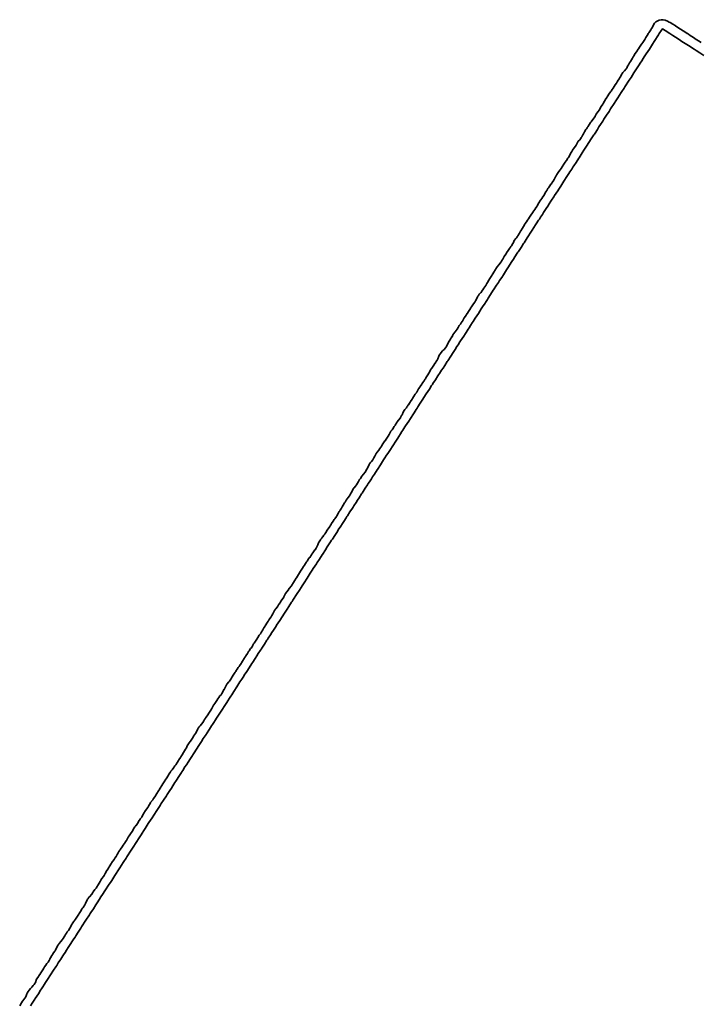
# Model space of a CAD drawing. Header units: metres. Extents: x 203098 to 221755, y 395694 to 403071.
# Tile 17 of 72: x 203423 to 203467, y 396130 to 396193. Entities that reach past the tile are written whole.
import ezdxf

# ---------------------------------------------------------------- set-up
doc = ezdxf.new("R2010")
doc.units = ezdxf.units.M
doc.layers.add('N-WA-GW-TALUD_KRUIN-G', color=90, linetype='Continuous', lineweight=35)
doc.layers.add('N-WA-GW-TALUD_TEEN-G', color=90, linetype='Continuous', lineweight=35)

msp = doc.modelspace()

# ---------------------------------------------------------------- linework, layer by layer
at = {"layer": 'N-WA-GW-TALUD_KRUIN-G'}
msp.add_polyline3d([(203467.25, 396190.843, 13.793), (203466.991, 396191.009, 13.797), (203466.75, 396191.164, 13.8), (203466.616, 396191.25, 13.8), (203466.25, 396191.485, 13.8), (203465.837, 396191.75, 13.803), (203465.75, 396191.806, 13.803), (203465.595, 396191.905, 13.806), (203465.25, 396192.126, 13.81), (203465.058, 396192.25, 13.814), (203464.75, 396192.447, 13.815), (203464.58, 396192.556, 13.813), (203464.526, 396192.474, 13.814), (203464.382, 396192.25, 13.813), (203464.33, 396192.17, 13.811), (203464.25, 396192.046, 13.812), (203464.134, 396191.866, 13.815), (203464.059, 396191.75, 13.816), (203463.937, 396191.563, 13.812), (203463.741, 396191.259, 13.817), (203463.545, 396190.955, 13.812), (203463.412, 396190.75, 13.813), (203463.348, 396190.652, 13.819), (203463.25, 396190.5, 13.82), (203463.152, 396190.348, 13.824), (203463.089, 396190.25, 13.831), (203462.956, 396190.044, 13.835), (203462.75, 396189.726, 13.814), (203462.563, 396189.437, 13.848), (203462.442, 396189.25, 13.846), (203462.367, 396189.133, 13.84), (203462.25, 396188.953, 13.83), (203462.17, 396188.83, 13.824), (203462.119, 396188.75, 13.821), (203461.974, 396188.526, 13.823), (203461.778, 396188.222, 13.822), (203461.75, 396188.18, 13.823), (203461.581, 396187.919, 13.829), (203461.472, 396187.75, 13.838), (203461.25, 396187.407, 13.832), (203461.149, 396187.25, 13.829), (203460.992, 396187.008, 13.815), (203460.825, 396186.75, 13.814), (203460.796, 396186.704, 13.818), (203460.75, 396186.633, 13.815), (203460.599, 396186.401, 13.816), (203460.502, 396186.25, 13.809), (203460.403, 396186.097, 13.812), (203460.25, 396185.86, 13.82), (203460.207, 396185.793, 13.822), (203460.179, 396185.75, 13.823), (203460.01, 396185.49, 13.828), (203459.855, 396185.25, 13.814), (203459.814, 396185.186, 13.81), (203459.75, 396185.087, 13.816), (203459.618, 396184.882, 13.825), (203459.532, 396184.75, 13.832), (203459.421, 396184.579, 13.837), (203459.225, 396184.275, 13.838), (203459.209, 396184.25, 13.839), (203459.029, 396183.971, 13.84), (203458.885, 396183.75, 13.847), (203458.832, 396183.668, 13.847), (203458.75, 396183.54, 13.846), (203458.636, 396183.364, 13.843), (203458.562, 396183.25, 13.845), (203458.44, 396183.06, 13.855), (203458.243, 396182.757, 13.854), (203458.047, 396182.453, 13.853), (203457.916, 396182.25, 13.854), (203457.851, 396182.149, 13.855), (203457.75, 396181.994, 13.856), (203457.654, 396181.846, 13.856), (203457.592, 396181.75, 13.858), (203457.458, 396181.542, 13.856), (203457.261, 396181.239, 13.867), (203457.25, 396181.221, 13.867), (203457.065, 396180.935, 13.863), (203456.946, 396180.75, 13.861), (203456.869, 396180.631, 13.859), (203456.75, 396180.448, 13.867), (203456.672, 396180.328, 13.873), (203456.622, 396180.25, 13.873), (203456.476, 396180.024, 13.873), (203456.28, 396179.72, 13.879), (203456.25, 396179.674, 13.879), (203456.083, 396179.417, 13.874), (203455.976, 396179.25, 13.874), (203455.887, 396179.113, 13.867), (203455.75, 396178.901, 13.872), (203455.691, 396178.809, 13.873), (203455.652, 396178.75, 13.868), (203455.494, 396178.506, 13.861), (203455.329, 396178.25, 13.874), (203455.298, 396178.202, 13.876), (203455.25, 396178.128, 13.878), (203455.102, 396177.898, 13.883), (203455.006, 396177.75, 13.879), (203454.905, 396177.595, 13.874), (203454.75, 396177.355, 13.865), (203454.682, 396177.25, 13.864), (203454.558, 396177.058, 13.866), (203454.359, 396176.75, 13.871), (203454.25, 396176.581, 13.878), (203454.12, 396176.38, 13.886), (203454.036, 396176.25, 13.885), (203453.923, 396176.077, 13.876), (203453.727, 396175.773, 13.86), (203453.712, 396175.75, 13.861), (203453.531, 396175.469, 13.871), (203453.389, 396175.25, 13.894), (203453.334, 396175.166, 13.906), (203453.25, 396175.035, 13.897), (203453.138, 396174.862, 13.887), (203453.066, 396174.75, 13.893), (203452.942, 396174.558, 13.898), (203452.75, 396174.262, 13.894), (203452.549, 396173.951, 13.886), (203452.419, 396173.75, 13.905), (203452.353, 396173.647, 13.911), (203452.25, 396173.489, 13.909), (203452.156, 396173.344, 13.905), (203452.096, 396173.25, 13.899), (203451.96, 396173.04, 13.9), (203451.764, 396172.736, 13.916), (203451.75, 396172.715, 13.916), (203451.567, 396172.433, 13.904), (203451.449, 396172.25, 13.91), (203451.371, 396172.129, 13.913), (203451.25, 396171.942, 13.899), (203451.175, 396171.825, 13.894), (203451.126, 396171.75, 13.901), (203450.978, 396171.522, 13.927), (203450.782, 396171.218, 13.931), (203450.75, 396171.169, 13.928), (203450.586, 396170.914, 13.914), (203450.479, 396170.75, 13.909), (203450.389, 396170.611, 13.905), (203450.25, 396170.396, 13.91), (203450.193, 396170.307, 13.911), (203450.156, 396170.25, 13.91), (203449.996, 396170.004, 13.901), (203449.833, 396169.75, 13.905), (203449.8, 396169.7, 13.907), (203449.75, 396169.622, 13.906), (203449.604, 396169.396, 13.907), (203449.509, 396169.25, 13.902), (203449.407, 396169.093, 13.91), (203449.25, 396168.849, 13.916), (203449.186, 396168.75, 13.922), (203449.015, 396168.485, 13.925), (203448.863, 396168.25, 13.924), (203448.818, 396168.182, 13.924), (203448.75, 396168.076, 13.92), (203448.622, 396167.878, 13.912), (203448.539, 396167.75, 13.918), (203448.426, 396167.574, 13.924), (203448.229, 396167.271, 13.899), (203448.216, 396167.25, 13.9), (203448.033, 396166.967, 13.917), (203447.893, 396166.75, 13.924), (203447.837, 396166.663, 13.927), (203447.75, 396166.529, 13.929), (203447.64, 396166.36, 13.932), (203447.569, 396166.25, 13.93), (203447.444, 396166.056, 13.921), (203447.25, 396165.756, 13.917), (203447.051, 396165.449, 13.928), (203446.923, 396165.25, 13.929), (203446.855, 396165.145, 13.926), (203446.75, 396164.983, 13.931), (203446.658, 396164.842, 13.929), (203446.599, 396164.75, 13.931), (203446.462, 396164.538, 13.926), (203446.266, 396164.234, 13.939), (203446.25, 396164.21, 13.937), (203446.069, 396163.931, 13.912), (203445.953, 396163.75, 13.907), (203445.873, 396163.627, 13.912), (203445.75, 396163.437, 13.92), (203445.677, 396163.323, 13.926), (203445.629, 396163.25, 13.93), (203445.48, 396163.02, 13.933), (203445.284, 396162.716, 13.943), (203445.25, 396162.663, 13.94), (203445.088, 396162.412, 13.921), (203444.983, 396162.25, 13.917), (203444.891, 396162.109, 13.914), (203444.75, 396161.89, 13.916), (203444.695, 396161.805, 13.917), (203444.659, 396161.75, 13.915), (203444.499, 396161.501, 13.908), (203444.336, 396161.25, 13.918), (203444.302, 396161.198, 13.918), (203444.25, 396161.117, 13.912), (203444.106, 396160.894, 13.897), (203444.013, 396160.75, 13.889), (203443.91, 396160.59, 13.891), (203443.75, 396160.344, 13.892), (203443.689, 396160.25, 13.895), (203443.517, 396159.983, 13.907), (203443.366, 396159.75, 13.902), (203443.321, 396159.679, 13.9), (203443.25, 396159.57, 13.904), (203443.124, 396159.376, 13.908), (203443.043, 396159.25, 13.908), (203442.928, 396159.072, 13.905), (203442.731, 396158.769, 13.909), (203442.719, 396158.75, 13.909), (203442.535, 396158.465, 13.911), (203442.396, 396158.25, 13.911), (203442.339, 396158.161, 13.913), (203442.25, 396158.024, 13.911), (203442.142, 396157.858, 13.908), (203442.073, 396157.75, 13.906), (203441.946, 396157.554, 13.907), (203441.75, 396157.251, 13.899), (203441.553, 396156.947, 13.896), (203441.426, 396156.75, 13.91), (203441.357, 396156.643, 13.918), (203441.25, 396156.478, 13.923), (203441.103, 396156.25, 13.923), (203440.834, 396155.834, 13.918), (203440.78, 396155.75, 13.916), (203440.75, 396155.704, 13.916), (203440.572, 396155.428, 13.92), (203440.456, 396155.25, 13.905), (203440.375, 396155.125, 13.896), (203440.25, 396154.931, 13.902), (203440.179, 396154.821, 13.904), (203440.133, 396154.75, 13.906), (203439.983, 396154.517, 13.898), (203439.786, 396154.214, 13.905), (203439.75, 396154.158, 13.905), (203439.59, 396153.91, 13.9), (203439.486, 396153.75, 13.902), (203439.393, 396153.607, 13.902), (203439.25, 396153.385, 13.909), (203439.197, 396153.303, 13.913), (203439.163, 396153.25, 13.912), (203439.001, 396152.999, 13.911), (203438.84, 396152.75, 13.908), (203438.804, 396152.696, 13.908), (203438.75, 396152.611, 13.904), (203438.608, 396152.392, 13.895), (203438.516, 396152.25, 13.886), (203438.412, 396152.088, 13.885), (203438.25, 396151.838, 13.892), (203438.193, 396151.75, 13.896), (203438.019, 396151.481, 13.898), (203437.87, 396151.25, 13.9), (203437.823, 396151.177, 13.903), (203437.75, 396151.065, 13.904), (203437.626, 396150.874, 13.904), (203437.546, 396150.75, 13.903), (203437.43, 396150.57, 13.897), (203437.234, 396150.266, 13.886), (203437.223, 396150.25, 13.885), (203437.037, 396149.963, 13.892), (203436.9, 396149.75, 13.89), (203436.841, 396149.659, 13.886), (203436.75, 396149.518, 13.889), (203436.645, 396149.355, 13.898), (203436.576, 396149.25, 13.893), (203436.448, 396149.052, 13.889), (203436.253, 396148.75, 13.902), (203436.056, 396148.444, 13.892), (203435.93, 396148.25, 13.895), (203435.859, 396148.141, 13.897), (203435.75, 396147.972, 13.898), (203435.663, 396147.837, 13.896), (203435.606, 396147.75, 13.896), (203435.466, 396147.534, 13.891), (203435.27, 396147.23, 13.911), (203435.25, 396147.199, 13.909), (203435.074, 396146.926, 13.89), (203434.96, 396146.75, 13.891), (203434.877, 396146.623, 13.891), (203434.75, 396146.426, 13.895), (203434.681, 396146.319, 13.896), (203434.636, 396146.25, 13.894), (203434.485, 396146.015, 13.886), (203434.288, 396145.712, 13.889), (203434.25, 396145.652, 13.888), (203434.092, 396145.408, 13.891), (203433.99, 396145.25, 13.894), (203433.896, 396145.104, 13.9), (203433.75, 396144.879, 13.904), (203433.699, 396144.801, 13.906), (203433.667, 396144.75, 13.905), (203433.503, 396144.497, 13.915), (203433.343, 396144.25, 13.916), (203433.307, 396144.193, 13.914), (203433.25, 396144.106, 13.912), (203433.11, 396143.89, 13.906), (203433.02, 396143.75, 13.909), (203432.914, 396143.586, 13.914), (203432.75, 396143.333, 13.916), (203432.697, 396143.25, 13.917), (203432.521, 396142.979, 13.917), (203432.373, 396142.75, 13.919), (203432.325, 396142.675, 13.919), (203432.25, 396142.559, 13.92), (203432.128, 396142.372, 13.918), (203432.05, 396142.25, 13.917), (203431.932, 396142.068, 13.915), (203431.736, 396141.764, 13.918), (203431.727, 396141.75, 13.918), (203431.539, 396141.461, 13.913), (203431.403, 396141.25, 13.906), (203431.343, 396141.157, 13.907), (203431.25, 396141.013, 13.918), (203431.147, 396140.853, 13.929), (203431.08, 396140.75, 13.931), (203430.95, 396140.55, 13.928), (203430.757, 396140.25, 13.919), (203430.558, 396139.942, 13.9), (203430.433, 396139.75, 13.9), (203430.361, 396139.639, 13.902), (203430.25, 396139.467, 13.911), (203430.165, 396139.335, 13.916), (203430.11, 396139.25, 13.917), (203429.969, 396139.031, 13.917), (203429.772, 396138.728, 13.916), (203429.75, 396138.693, 13.914), (203429.576, 396138.424, 13.897), (203429.463, 396138.25, 13.9), (203429.38, 396138.12, 13.899), (203429.25, 396137.92, 13.89), (203429.183, 396137.817, 13.886), (203429.14, 396137.75, 13.89), (203428.987, 396137.513, 13.907), (203428.791, 396137.209, 13.903), (203428.75, 396137.147, 13.904), (203428.594, 396136.906, 13.914), (203428.493, 396136.75, 13.909), (203428.398, 396136.602, 13.904), (203428.25, 396136.374, 13.927), (203428.201, 396136.299, 13.931), (203428.17, 396136.25, 13.933), (203428.005, 396135.995, 13.926), (203427.847, 396135.75, 13.932), (203427.809, 396135.691, 13.935), (203427.75, 396135.6, 13.933), (203427.523, 396135.25, 13.927), (203427.25, 396134.827, 13.922), (203427.2, 396134.75, 13.919), (203427.023, 396134.477, 13.906), (203426.877, 396134.25, 13.913), (203426.827, 396134.173, 13.915), (203426.75, 396134.054, 13.91), (203426.631, 396133.869, 13.903), (203426.553, 396133.75, 13.908), (203426.434, 396133.566, 13.915), (203426.238, 396133.262, 13.925), (203426.23, 396133.25, 13.925), (203426.042, 396132.958, 13.909), (203425.907, 396132.75, 13.916), (203425.845, 396132.655, 13.917), (203425.75, 396132.507, 13.907), (203425.649, 396132.351, 13.896), (203425.584, 396132.25, 13.896), (203425.453, 396132.047, 13.905), (203425.26, 396131.75, 13.906), (203425.06, 396131.44, 13.895), (203424.937, 396131.25, 13.895), (203424.863, 396131.137, 13.898), (203424.75, 396130.961, 13.88), (203424.667, 396130.833, 13.875), (203424.614, 396130.75, 13.874), (203424.471, 396130.529, 13.89), (203424.274, 396130.226, 13.907), (203424.25, 396130.188, 13.905), (203424.078, 396129.922, 13.897), (203423.967, 396129.75, 13.892)], dxfattribs=at)
at = {"layer": 'N-WA-GW-TALUD_TEEN-G'}
msp.add_polyline3d([(203423.272, 396129.75, 13.604), (203423.379, 396129.944, 13.598), (203423.45, 396130.05, 13.595), (203423.471, 396130.071, 13.597), (203423.595, 396130.234, 13.61), (203423.608, 396130.25, 13.611), (203423.666, 396130.334, 13.615), (203423.74, 396130.518, 13.601), (203423.75, 396130.548, 13.599), (203423.755, 396130.561, 13.598), (203423.823, 396130.677, 13.589), (203423.875, 396130.75, 13.586), (203423.963, 396130.857, 13.588), (203424.047, 396130.953, 13.589), (203424.147, 396131.052, 13.596), (203424.207, 396131.13, 13.601), (203424.25, 396131.194, 13.604), (203424.271, 396131.229, 13.605), (203424.284, 396131.25, 13.606), (203424.288, 396131.26, 13.605), (203424.362, 396131.461, 13.599), (203424.43, 396131.57, 13.595), (203424.434, 396131.575, 13.595), (203424.554, 396131.75, 13.598), (203424.562, 396131.762, 13.599), (203424.627, 396131.873, 13.6), (203424.75, 396132.061, 13.607), (203424.758, 396132.074, 13.607), (203424.828, 396132.172, 13.61), (203424.876, 396132.25, 13.609), (203424.95, 396132.373, 13.606), (203425.023, 396132.477, 13.604), (203425.094, 396132.567, 13.604), (203425.162, 396132.666, 13.605), (203425.204, 396132.75, 13.606), (203425.219, 396132.781, 13.606), (203425.247, 396132.833, 13.607), (203425.25, 396132.839, 13.607), (203425.333, 396132.986, 13.612), (203425.4, 396133.078, 13.615), (203425.41, 396133.09, 13.615), (203425.519, 396133.25, 13.611), (203425.541, 396133.282, 13.611), (203425.599, 396133.401, 13.609), (203425.695, 396133.596, 13.606), (203425.703, 396133.608, 13.606), (203425.75, 396133.675, 13.606), (203425.782, 396133.718, 13.606), (203425.806, 396133.75, 13.606), (203425.923, 396133.896, 13.61), (203426.004, 396133.996, 13.613), (203426.056, 396134.072, 13.611), (203426.135, 396134.19, 13.608), (203426.166, 396134.25, 13.607), (203426.199, 396134.301, 13.609), (203426.247, 396134.379, 13.61), (203426.25, 396134.383, 13.611), (203426.324, 396134.498, 13.615), (203426.381, 396134.57, 13.618), (203426.403, 396134.597, 13.62), (203426.496, 396134.75, 13.612), (203426.527, 396134.798, 13.61), (203426.584, 396134.916, 13.608), (203426.689, 396135.081, 13.614), (203426.738, 396135.158, 13.617), (203426.75, 396135.174, 13.618), (203426.783, 396135.217, 13.621), (203426.806, 396135.25, 13.622), (203426.985, 396135.515, 13.629), (203427.024, 396135.573, 13.63), (203427.14, 396135.75, 13.634), (203427.184, 396135.816, 13.635), (203427.246, 396135.926, 13.633), (203427.25, 396135.934, 13.633), (203427.3, 396136.02, 13.632), (203427.342, 396136.077, 13.632), (203427.462, 396136.25, 13.631), (203427.503, 396136.319, 13.627), (203427.633, 396136.598, 13.613), (203427.665, 396136.646, 13.611), (203427.7, 396136.7, 13.609), (203427.714, 396136.72, 13.608), (203427.737, 396136.75, 13.606), (203427.75, 396136.764, 13.607), (203427.904, 396136.922, 13.61), (203427.97, 396137.03, 13.612), (203427.997, 396137.071, 13.613), (203428.1, 396137.226, 13.62), (203428.121, 396137.25, 13.621), (203428.179, 396137.321, 13.622), (203428.25, 396137.42, 13.621), (203428.273, 396137.455, 13.62), (203428.311, 396137.519, 13.618), (203428.371, 396137.629, 13.614), (203428.446, 396137.75, 13.614), (203428.486, 396137.837, 13.609), (203428.556, 396137.944, 13.601), (203428.654, 396138.064, 13.601), (203428.703, 396138.128, 13.6), (203428.75, 396138.217, 13.599), (203428.76, 396138.237, 13.598), (203428.761, 396138.239, 13.598), (203428.767, 396138.25, 13.598), (203428.879, 396138.444, 13.601), (203428.949, 396138.551, 13.602), (203428.963, 396138.574, 13.601), (203429.074, 396138.748, 13.598), (203429.075, 396138.75, 13.598), (203429.134, 396138.866, 13.598), (203429.235, 396139.026, 13.608), (203429.25, 396139.048, 13.609), (203429.258, 396139.06, 13.61), (203429.341, 396139.159, 13.618), (203429.396, 396139.25, 13.617), (203429.463, 396139.359, 13.616), (203429.531, 396139.469, 13.615), (203429.596, 396139.582, 13.612), (203429.649, 396139.669, 13.609), (203429.703, 396139.75, 13.606), (203429.722, 396139.778, 13.606), (203429.737, 396139.798, 13.605), (203429.75, 396139.817, 13.605), (203429.859, 396139.963, 13.602), (203429.929, 396140.071, 13.601), (203429.931, 396140.075, 13.601), (203430.046, 396140.25, 13.601), (203430.058, 396140.265, 13.602), (203430.128, 396140.372, 13.609), (203430.243, 396140.582, 13.614), (203430.25, 396140.593, 13.614), (203430.316, 396140.684, 13.619), (203430.36, 396140.75, 13.622), (203430.441, 396140.879, 13.624), (203430.512, 396140.988, 13.627), (203430.565, 396141.083, 13.625), (203430.631, 396141.187, 13.622), (203430.679, 396141.25, 13.621), (203430.709, 396141.291, 13.619), (203430.745, 396141.34, 13.617), (203430.75, 396141.347, 13.617), (203430.843, 396141.48, 13.609), (203430.897, 396141.577, 13.605), (203430.905, 396141.595, 13.604), (203431.016, 396141.75, 13.614), (203431.039, 396141.784, 13.615), (203431.113, 396141.887, 13.62), (203431.217, 396142.079, 13.615), (203431.226, 396142.094, 13.615), (203431.25, 396142.133, 13.614), (203431.294, 396142.206, 13.611), (203431.322, 396142.25, 13.611), (203431.426, 396142.395, 13.613), (203431.497, 396142.503, 13.615), (203431.543, 396142.578, 13.615), (203431.62, 396142.701, 13.615), (203431.65, 396142.75, 13.615), (203431.689, 396142.811, 13.615), (203431.741, 396142.889, 13.616), (203431.75, 396142.902, 13.617), (203431.822, 396143, 13.619), (203431.874, 396143.073, 13.621), (203431.896, 396143.104, 13.622), (203431.992, 396143.25, 13.622), (203432.025, 396143.3, 13.622), (203432.095, 396143.405, 13.623), (203432.197, 396143.573, 13.619), (203432.25, 396143.656, 13.618), (203432.25, 396143.657, 13.618), (203432.286, 396143.714, 13.617), (203432.31, 396143.75, 13.617), (203432.406, 396143.915, 13.611), (203432.475, 396144.025, 13.607), (203432.512, 396144.078, 13.607), (203432.606, 396144.216, 13.606), (203432.626, 396144.25, 13.606), (203432.674, 396144.326, 13.607), (203432.74, 396144.436, 13.608), (203432.75, 396144.453, 13.608), (203432.796, 396144.524, 13.61), (203432.83, 396144.582, 13.611), (203432.867, 396144.633, 13.612), (203432.939, 396144.75, 13.609), (203432.991, 396144.828, 13.61), (203433.068, 396144.932, 13.61), (203433.175, 396145.068, 13.613), (203433.208, 396145.118, 13.614), (203433.25, 396145.174, 13.615), (203433.264, 396145.193, 13.615), (203433.282, 396145.218, 13.615), (203433.303, 396145.25, 13.614), (203433.404, 396145.422, 13.608), (203433.472, 396145.528, 13.603), (203433.5, 396145.567, 13.603), (203433.607, 396145.722, 13.602), (203433.625, 396145.75, 13.602), (203433.676, 396145.824, 13.602), (203433.75, 396145.941, 13.6), (203433.765, 396145.966, 13.599), (203433.8, 396146.028, 13.598), (203433.865, 396146.135, 13.595), (203433.936, 396146.25, 13.593), (203433.986, 396146.338, 13.589), (203434.043, 396146.457, 13.584), (203434.121, 396146.583, 13.587), (203434.165, 396146.652, 13.589), (203434.237, 396146.75, 13.591), (203434.241, 396146.755, 13.591), (203434.243, 396146.757, 13.591), (203434.25, 396146.769, 13.591), (203434.37, 396146.95, 13.589), (203434.438, 396147.062, 13.587), (203434.45, 396147.08, 13.587), (203434.563, 396147.25, 13.588), (203434.566, 396147.255, 13.588), (203434.628, 396147.372, 13.59), (203434.711, 396147.548, 13.588), (203434.727, 396147.581, 13.588), (203434.75, 396147.61, 13.587), (203434.816, 396147.684, 13.589), (203434.867, 396147.75, 13.589), (203434.965, 396147.857, 13.593), (203435.037, 396147.963, 13.597), (203435.102, 396148.076, 13.596), (203435.159, 396148.163, 13.596), (203435.211, 396148.25, 13.595), (203435.226, 396148.274, 13.595), (203435.242, 396148.301, 13.595), (203435.25, 396148.313, 13.595), (203435.355, 396148.467, 13.596), (203435.428, 396148.572, 13.597), (203435.429, 396148.574, 13.597), (203435.554, 396148.75, 13.599), (203435.563, 396148.763, 13.599), (203435.627, 396148.873, 13.599), (203435.736, 396149.084, 13.594), (203435.75, 396149.104, 13.593), (203435.81, 396149.19, 13.592), (203435.85, 396149.25, 13.59), (203435.944, 396149.378, 13.588), (203436.009, 396149.491, 13.588), (203436.074, 396149.575, 13.594), (203436.145, 396149.679, 13.601), (203436.216, 396149.75, 13.606), (203436.232, 396149.768, 13.607), (203436.25, 396149.794, 13.606), (203436.272, 396149.828, 13.604), (203436.353, 396149.974, 13.596), (203436.397, 396150.075, 13.59), (203436.406, 396150.094, 13.589), (203436.49, 396150.25, 13.584), (203436.515, 396150.301, 13.581), (203436.581, 396150.419, 13.574), (203436.723, 396150.574, 13.587), (203436.734, 396150.59, 13.588), (203436.75, 396150.611, 13.59), (203436.807, 396150.693, 13.595), (203436.844, 396150.75, 13.597), (203436.933, 396150.892, 13.601), (203437.001, 396150.999, 13.604), (203437.044, 396151.075, 13.604), (203437.122, 396151.2, 13.604), (203437.154, 396151.25, 13.603), (203437.19, 396151.31, 13.602), (203437.245, 396151.391, 13.603), (203437.25, 396151.399, 13.603), (203437.319, 396151.503, 13.604), (203437.373, 396151.571, 13.604), (203437.395, 396151.605, 13.604), (203437.498, 396151.75, 13.606), (203437.527, 396151.799, 13.605), (203437.591, 396151.909, 13.601), (203437.692, 396152.074, 13.598), (203437.75, 396152.155, 13.596), (203437.753, 396152.159, 13.596), (203437.786, 396152.214, 13.593), (203437.807, 396152.25, 13.592), (203437.915, 396152.409, 13.59), (203437.982, 396152.518, 13.589), (203438.023, 396152.569, 13.592), (203438.115, 396152.711, 13.601), (203438.142, 396152.75, 13.604), (203438.183, 396152.817, 13.605), (203438.25, 396152.923, 13.609), (203438.255, 396152.932, 13.609), (203438.305, 396153.019, 13.611), (203438.342, 396153.072, 13.612), (203438.377, 396153.123, 13.613), (203438.461, 396153.25, 13.615), (203438.504, 396153.32, 13.615), (203438.572, 396153.428, 13.615), (203438.67, 396153.569, 13.619), (203438.706, 396153.621, 13.62), (203438.75, 396153.675, 13.621), (203438.767, 396153.697, 13.622), (203438.782, 396153.718, 13.622), (203438.802, 396153.75, 13.62), (203438.899, 396153.926, 13.608), (203438.956, 396154.044, 13.6), (203438.978, 396154.078, 13.6), (203439.084, 396154.237, 13.599), (203439.092, 396154.25, 13.599), (203439.155, 396154.345, 13.602), (203439.242, 396154.486, 13.602), (203439.25, 396154.499, 13.602), (203439.279, 396154.542, 13.603), (203439.355, 396154.645, 13.604), (203439.429, 396154.75, 13.604), (203439.483, 396154.84, 13.601), (203439.541, 396154.959, 13.597), (203439.608, 396155.089, 13.593), (203439.655, 396155.16, 13.592), (203439.711, 396155.25, 13.59), (203439.727, 396155.27, 13.591), (203439.728, 396155.272, 13.591), (203439.75, 396155.299, 13.592), (203439.872, 396155.45, 13.597), (203439.937, 396155.563, 13.601), (203439.948, 396155.579, 13.602), (203440.058, 396155.75, 13.616), (203440.062, 396155.758, 13.616), (203440.138, 396155.862, 13.618), (203440.243, 396156.032, 13.614), (203440.25, 396156.044, 13.614), (203440.27, 396156.08, 13.612), (203440.314, 396156.17, 13.608), (203440.32, 396156.18, 13.608), (203440.361, 396156.25, 13.607), (203440.519, 396156.481, 13.614), (203440.598, 396156.577, 13.622), (203440.744, 396156.75, 13.636), (203440.746, 396156.754, 13.636), (203440.75, 396156.761, 13.636), (203440.765, 396156.791, 13.634), (203440.859, 396156.965, 13.622), (203440.928, 396157.072, 13.614), (203441.043, 396157.25, 13.6), (203441.057, 396157.268, 13.6), (203441.248, 396157.576, 13.6), (203441.25, 396157.58, 13.6), (203441.317, 396157.683, 13.603), (203441.359, 396157.75, 13.604), (203441.44, 396157.881, 13.606), (203441.514, 396157.986, 13.608), (203441.575, 396158.072, 13.61), (203441.645, 396158.18, 13.612), (203441.69, 396158.25, 13.613), (203441.713, 396158.287, 13.613), (203441.75, 396158.34, 13.615), (203441.753, 396158.345, 13.615), (203441.844, 396158.481, 13.618), (203441.908, 396158.565, 13.62), (203441.919, 396158.581, 13.621), (203442.034, 396158.75, 13.623), (203442.051, 396158.778, 13.623), (203442.119, 396158.881, 13.622), (203442.245, 396159.057, 13.626), (203442.25, 396159.063, 13.627), (203442.258, 396159.075, 13.626), (203442.325, 396159.175, 13.626), (203442.368, 396159.25, 13.623), (203442.434, 396159.391, 13.611), (203442.485, 396159.515, 13.6), (203442.526, 396159.584, 13.6), (203442.605, 396159.711, 13.599), (203442.631, 396159.75, 13.598), (203442.681, 396159.819, 13.599), (203442.743, 396159.898, 13.603), (203442.75, 396159.907, 13.603), (203442.826, 396159.999, 13.606), (203442.873, 396160.069, 13.608), (203442.896, 396160.104, 13.61), (203442.987, 396160.25, 13.61), (203443.018, 396160.306, 13.609), (203443.091, 396160.409, 13.608), (203443.2, 396160.567, 13.604), (203443.25, 396160.643, 13.602), (203443.261, 396160.66, 13.601), (203443.29, 396160.71, 13.599), (203443.314, 396160.75, 13.599), (203443.419, 396160.907, 13.599), (203443.49, 396161.01, 13.6), (203443.533, 396161.06, 13.603), (203443.629, 396161.202, 13.614), (203443.661, 396161.25, 13.617), (203443.694, 396161.306, 13.619), (203443.75, 396161.411, 13.62), (203443.762, 396161.433, 13.621), (203443.804, 396161.52, 13.622), (203443.84, 396161.571, 13.623), (203443.879, 396161.621, 13.623), (203443.96, 396161.75, 13.617), (203444.007, 396161.819, 13.615), (203444.066, 396161.934, 13.612), (203444.152, 396162.078, 13.613), (203444.185, 396162.135, 13.613), (203444.241, 396162.219, 13.613), (203444.25, 396162.232, 13.613), (203444.258, 396162.242, 13.614), (203444.263, 396162.25, 13.614), (203444.392, 396162.431, 13.617), (203444.461, 396162.539, 13.619), (203444.483, 396162.573, 13.62), (203444.585, 396162.737, 13.622), (203444.591, 396162.75, 13.622), (203444.646, 396162.854, 13.624), (203444.726, 396163.002, 13.628), (203444.75, 396163.042, 13.629), (203444.759, 396163.056, 13.63), (203444.846, 396163.154, 13.636), (203444.913, 396163.25, 13.635), (203444.98, 396163.343, 13.635), (203445.052, 396163.448, 13.635), (203445.122, 396163.578, 13.628), (203445.168, 396163.652, 13.623), (203445.23, 396163.75, 13.617), (203445.238, 396163.762, 13.617), (203445.241, 396163.765, 13.617), (203445.25, 396163.775, 13.617), (203445.382, 396163.944, 13.62), (203445.459, 396164.041, 13.621), (203445.473, 396164.06, 13.622), (203445.586, 396164.243, 13.624), (203445.589, 396164.25, 13.625), (203445.641, 396164.359, 13.625), (203445.727, 396164.548, 13.625), (203445.739, 396164.575, 13.625), (203445.75, 396164.59, 13.625), (203445.824, 396164.676, 13.629), (203445.878, 396164.75, 13.628), (203445.964, 396164.86, 13.629), (203446.031, 396164.969, 13.63), (203446.089, 396165.08, 13.627), (203446.146, 396165.173, 13.624), (203446.189, 396165.25, 13.622), (203446.211, 396165.289, 13.621), (203446.232, 396165.318, 13.622), (203446.25, 396165.34, 13.623), (203446.356, 396165.468, 13.629), (203446.425, 396165.572, 13.633), (203446.427, 396165.573, 13.633), (203446.54, 396165.75, 13.632), (203446.552, 396165.771, 13.631), (203446.621, 396165.879, 13.627), (203446.75, 396166.066, 13.624), (203446.756, 396166.076, 13.623), (203446.815, 396166.185, 13.62), (203446.86, 396166.25, 13.621), (203446.948, 396166.376, 13.626), (203447.015, 396166.485, 13.629), (203447.066, 396166.575, 13.63), (203447.136, 396166.686, 13.632), (203447.183, 396166.75, 13.633), (203447.211, 396166.789, 13.634), (203447.25, 396166.847, 13.633), (203447.253, 396166.851, 13.633), (203447.342, 396166.983, 13.632), (203447.401, 396167.068, 13.632), (203447.414, 396167.086, 13.632), (203447.516, 396167.25, 13.624), (203447.539, 396167.287, 13.622), (203447.608, 396167.392, 13.616), (203447.741, 396167.557, 13.617), (203447.75, 396167.569, 13.617), (203447.755, 396167.577, 13.617), (203447.807, 396167.693, 13.616), (203447.844, 396167.75, 13.62), (203447.913, 396167.906, 13.618), (203447.988, 396168.012, 13.618), (203448.034, 396168.076, 13.617), (203448.128, 396168.198, 13.617), (203448.156, 396168.25, 13.617), (203448.195, 396168.305, 13.621), (203448.25, 396168.389, 13.625), (203448.255, 396168.396, 13.625), (203448.324, 396168.501, 13.63), (203448.373, 396168.566, 13.633), (203448.399, 396168.601, 13.635), (203448.496, 396168.75, 13.635), (203448.525, 396168.802, 13.634), (203448.59, 396168.91, 13.63), (203448.693, 396169.069, 13.628), (203448.75, 396169.143, 13.628), (203448.764, 396169.163, 13.627), (203448.793, 396169.207, 13.626), (203448.816, 396169.25, 13.623), (203448.911, 396169.414, 13.614), (203448.979, 396169.521, 13.608), (203449.02, 396169.567, 13.61), (203449.114, 396169.713, 13.616), (203449.142, 396169.75, 13.617), (203449.184, 396169.816, 13.616), (203449.25, 396169.91, 13.618), (203449.266, 396169.935, 13.617), (203449.313, 396170.015, 13.616), (203449.346, 396170.065, 13.616), (203449.381, 396170.119, 13.615), (203449.464, 396170.25, 13.612), (203449.508, 396170.319, 13.611), (203449.568, 396170.432, 13.609), (203449.65, 396170.577, 13.609), (203449.685, 396170.636, 13.609), (203449.743, 396170.723, 13.609), (203449.75, 396170.733, 13.609), (203449.757, 396170.743, 13.609), (203449.762, 396170.75, 13.609), (203449.897, 396170.929, 13.612), (203449.964, 396171.036, 13.614), (203449.985, 396171.07, 13.615), (203450.09, 396171.235, 13.618), (203450.098, 396171.25, 13.619), (203450.151, 396171.349, 13.619), (203450.215, 396171.515, 13.609), (203450.237, 396171.571, 13.606), (203450.25, 396171.597, 13.604), (203450.309, 396171.691, 13.602), (203450.356, 396171.75, 13.605), (203450.453, 396171.862, 13.614), (203450.555, 396171.945, 13.622), (203450.648, 396172.059, 13.617), (203450.704, 396172.13, 13.613), (203450.75, 396172.234, 13.608), (203450.754, 396172.246, 13.608), (203450.757, 396172.25, 13.608), (203450.761, 396172.258, 13.608), (203450.861, 396172.459, 13.609), (203450.936, 396172.564, 13.61), (203450.944, 396172.577, 13.609), (203451.051, 396172.75, 13.602), (203451.059, 396172.762, 13.601), (203451.12, 396172.88, 13.599), (203451.231, 396173.051, 13.607), (203451.245, 396173.072, 13.608), (203451.25, 396173.078, 13.608), (203451.335, 396173.165, 13.614), (203451.384, 396173.25, 13.608), (203451.456, 396173.366, 13.6), (203451.517, 396173.483, 13.593), (203451.593, 396173.575, 13.6), (203451.655, 396173.668, 13.607), (203451.718, 396173.75, 13.613), (203451.731, 396173.769, 13.614), (203451.75, 396173.807, 13.612), (203451.752, 396173.811, 13.612), (203451.843, 396173.977, 13.607), (203451.914, 396174.076, 13.605), (203451.919, 396174.081, 13.605), (203452.038, 396174.25, 13.592), (203452.055, 396174.27, 13.591), (203452.115, 396174.385, 13.589), (203452.244, 396174.589, 13.593), (203452.25, 396174.598, 13.593), (203452.311, 396174.689, 13.595), (203452.352, 396174.75, 13.597), (203452.438, 396174.884, 13.599), (203452.514, 396174.986, 13.6), (203452.565, 396175.074, 13.595), (203452.637, 396175.186, 13.588), (203452.662, 396175.25, 13.585), (203452.689, 396175.311, 13.583), (203452.724, 396175.375, 13.584), (203452.75, 396175.424, 13.584), (203452.801, 396175.511, 13.588), (203452.882, 396175.578, 13.592), (203452.903, 396175.597, 13.593), (203453.011, 396175.75, 13.581), (203453.041, 396175.786, 13.579), (203453.109, 396175.891, 13.576), (203453.231, 396176.061, 13.574), (203453.247, 396176.084, 13.574), (203453.25, 396176.09, 13.574), (203453.304, 396176.196, 13.573), (203453.338, 396176.25, 13.576), (203453.426, 396176.398, 13.579), (203453.49, 396176.51, 13.582), (203453.526, 396176.579, 13.582), (203453.609, 396176.711, 13.581), (203453.638, 396176.75, 13.581), (203453.684, 396176.816, 13.58), (203453.744, 396176.908, 13.577), (203453.75, 396176.917, 13.576), (203453.854, 396177.076, 13.57), (203453.88, 396177.12, 13.569), (203453.969, 396177.25, 13.569), (203454.061, 396177.38, 13.57), (203454.085, 396177.415, 13.57), (203454.199, 396177.562, 13.576), (203454.25, 396177.635, 13.579), (203454.27, 396177.665, 13.579), (203454.32, 396177.75, 13.58), (203454.415, 396177.912, 13.581), (203454.418, 396177.918, 13.581), (203454.507, 396178.073, 13.582), (203454.599, 396178.223, 13.583), (203454.618, 396178.25, 13.584), (203454.75, 396178.433, 13.585), (203454.759, 396178.446, 13.585), (203454.811, 396178.517, 13.586), (203454.844, 396178.563, 13.586), (203454.885, 396178.615, 13.586), (203454.964, 396178.75, 13.576), (203455.005, 396178.822, 13.57), (203455.055, 396178.945, 13.561), (203455.155, 396179.072, 13.572), (203455.194, 396179.131, 13.577), (203455.25, 396179.193, 13.583), (203455.268, 396179.213, 13.584), (203455.277, 396179.223, 13.585), (203455.295, 396179.25, 13.585), (203455.403, 396179.426, 13.579), (203455.457, 396179.543, 13.575), (203455.473, 396179.575, 13.574), (203455.579, 396179.743, 13.573), (203455.583, 396179.75, 13.573), (203455.648, 396179.852, 13.575), (203455.738, 396180.005, 13.574), (203455.75, 396180.024, 13.574), (203455.768, 396180.051, 13.575), (203455.846, 396180.154, 13.577), (203455.908, 396180.25, 13.575), (203455.974, 396180.349, 13.574), (203456.042, 396180.458, 13.573), (203456.119, 396180.575, 13.573), (203456.17, 396180.653, 13.574), (203456.245, 396180.75, 13.574), (203456.247, 396180.753, 13.574), (203456.25, 396180.757, 13.574), (203456.257, 396180.766, 13.574), (203456.385, 396180.944, 13.571), (203456.449, 396181.051, 13.57), (203456.458, 396181.066, 13.57), (203456.568, 396181.25, 13.568), (203456.57, 396181.255, 13.568), (203456.635, 396181.365, 13.567), (203456.749, 396181.545, 13.569), (203456.75, 396181.546, 13.569), (203456.761, 396181.562, 13.569), (203456.84, 396181.66, 13.572), (203456.901, 396181.75, 13.569), (203456.972, 396181.856, 13.566), (203457.033, 396181.967, 13.564), (203457.092, 396182.074, 13.56), (203457.152, 396182.171, 13.557), (203457.198, 396182.25, 13.555), (203457.217, 396182.283, 13.554), (203457.242, 396182.322, 13.554), (203457.25, 396182.334, 13.554), (203457.347, 396182.475, 13.555), (203457.415, 396182.573, 13.556), (203457.42, 396182.58, 13.556), (203457.533, 396182.75, 13.557), (203457.55, 396182.774, 13.557), (203457.621, 396182.879, 13.559), (203457.734, 396183.086, 13.551), (203457.75, 396183.114, 13.55), (203457.8, 396183.2, 13.548), (203457.833, 396183.25, 13.548), (203457.928, 396183.391, 13.55), (203458.009, 396183.491, 13.552), (203458.068, 396183.57, 13.551), (203458.143, 396183.683, 13.549), (203458.181, 396183.75, 13.548), (203458.207, 396183.793, 13.549), (203458.25, 396183.859, 13.55), (203458.252, 396183.863, 13.55), (203458.337, 396183.988, 13.553), (203458.394, 396184.068, 13.554), (203458.41, 396184.09, 13.555), (203458.512, 396184.25, 13.548), (203458.537, 396184.289, 13.547), (203458.602, 396184.398, 13.544), (203458.7, 396184.579, 13.536), (203458.715, 396184.605, 13.535), (203458.75, 396184.669, 13.532), (203458.78, 396184.72, 13.53), (203458.801, 396184.75, 13.53), (203458.913, 396184.907, 13.534), (203458.992, 396185.008, 13.537), (203459.028, 396185.076, 13.532), (203459.107, 396185.212, 13.522), (203459.129, 396185.25, 13.519), (203459.174, 396185.326, 13.514), (203459.25, 396185.41, 13.518), (203459.25, 396185.41, 13.518), (203459.329, 396185.499, 13.521), (203459.368, 396185.565, 13.524), (203459.393, 396185.607, 13.525), (203459.473, 396185.75, 13.528), (203459.505, 396185.817, 13.527), (203459.574, 396185.926, 13.525), (203459.667, 396186.081, 13.519), (203459.694, 396186.125, 13.517), (203459.738, 396186.191, 13.515), (203459.75, 396186.209, 13.514), (203459.766, 396186.234, 13.514), (203459.777, 396186.25, 13.513), (203459.897, 396186.424, 13.511), (203459.968, 396186.532, 13.509), (203460.004, 396186.572, 13.512), (203460.105, 396186.72, 13.522), (203460.13, 396186.75, 13.524), (203460.182, 396186.818, 13.527), (203460.25, 396186.932, 13.524), (203460.261, 396186.95, 13.524), (203460.298, 396187.026, 13.521), (203460.332, 396187.069, 13.52), (203460.367, 396187.133, 13.518), (203460.456, 396187.25, 13.524), (203460.507, 396187.322, 13.526), (203460.653, 396187.57, 13.534), (203460.75, 396187.715, 13.538), (203460.757, 396187.726, 13.539), (203460.772, 396187.75, 13.539), (203460.948, 396188.052, 13.536), (203460.962, 396188.08, 13.534), (203461.07, 396188.249, 13.525), (203461.071, 396188.25, 13.524), (203461.138, 396188.362, 13.52), (203461.246, 396188.506, 13.524), (203461.25, 396188.51, 13.524), (203461.277, 396188.546, 13.524), (203461.348, 396188.652, 13.526), (203461.408, 396188.75, 13.525), (203461.477, 396188.847, 13.528), (203461.552, 396188.948, 13.531), (203461.633, 396189.064, 13.532), (203461.683, 396189.145, 13.534), (203461.743, 396189.25, 13.535), (203461.745, 396189.255, 13.535), (203461.75, 396189.263, 13.536), (203461.756, 396189.273, 13.536), (203461.867, 396189.456, 13.543), (203461.935, 396189.565, 13.547), (203461.94, 396189.575, 13.547), (203462.044, 396189.75, 13.545), (203462.053, 396189.766, 13.544), (203462.137, 396189.863, 13.541), (203462.25, 396189.981, 13.54), (203462.287, 396190.026, 13.538), (203462.343, 396190.157, 13.534), (203462.405, 396190.25, 13.541), (203462.461, 396190.364, 13.541), (203462.534, 396190.466, 13.541), (203462.593, 396190.57, 13.536), (203462.659, 396190.667, 13.53), (203462.706, 396190.75, 13.525), (203462.723, 396190.777, 13.524), (203462.75, 396190.823, 13.522), (203462.75, 396190.824, 13.522), (203462.838, 396190.981, 13.515), (203462.905, 396191.078, 13.511), (203462.911, 396191.089, 13.51), (203463.026, 396191.25, 13.514), (203463.046, 396191.278, 13.515), (203463.118, 396191.382, 13.519), (203463.244, 396191.581, 13.521), (203463.25, 396191.59, 13.521), (203463.316, 396191.684, 13.521), (203463.362, 396191.75, 13.521), (203463.447, 396191.88, 13.52), (203463.509, 396191.991, 13.518), (203463.557, 396192.074, 13.518), (203463.634, 396192.189, 13.517), (203463.674, 396192.25, 13.517), (203463.705, 396192.295, 13.517), (203463.75, 396192.369, 13.515), (203463.828, 396192.495, 13.512), (203463.873, 396192.579, 13.51), (203463.891, 396192.609, 13.509), (203463.98, 396192.75, 13.509), (203464.011, 396192.807, 13.507), (203464.078, 396192.922, 13.502), (203464.078, 396192.922, 13.502), (203464.157, 396192.999, 13.507), (203464.25, 396193.06, 13.512), (203464.25, 396193.06, 13.512), (203464.379, 396193.121, 13.513), (203464.379, 396193.121, 13.513), (203464.502, 396193.146, 13.515), (203464.627, 396193.145, 13.517), (203464.75, 396193.118, 13.519), (203464.75, 396193.118, 13.519), (203464.9, 396193.054, 13.517), (203464.9, 396193.054, 13.517), (203465.009, 396192.991, 13.515), (203465.076, 396192.955, 13.513), (203465.25, 396192.856, 13.508), (203465.39, 396192.768, 13.507), (203465.416, 396192.75, 13.507), (203465.58, 396192.64, 13.505), (203465.75, 396192.531, 13.503), (203465.925, 396192.42, 13.5), (203466.079, 396192.318, 13.498), (203466.167, 396192.264, 13.497), (203466.19, 396192.25, 13.497), (203466.25, 396192.212, 13.496), (203466.366, 396192.134, 13.497), (203466.577, 396191.993, 13.498), (203466.75, 396191.88, 13.499), (203466.944, 396191.761, 13.497), (203466.962, 396191.75, 13.496), (203467.081, 396191.679, 13.494)], dxfattribs=at)

doc.saveas('drawing.dxf')
